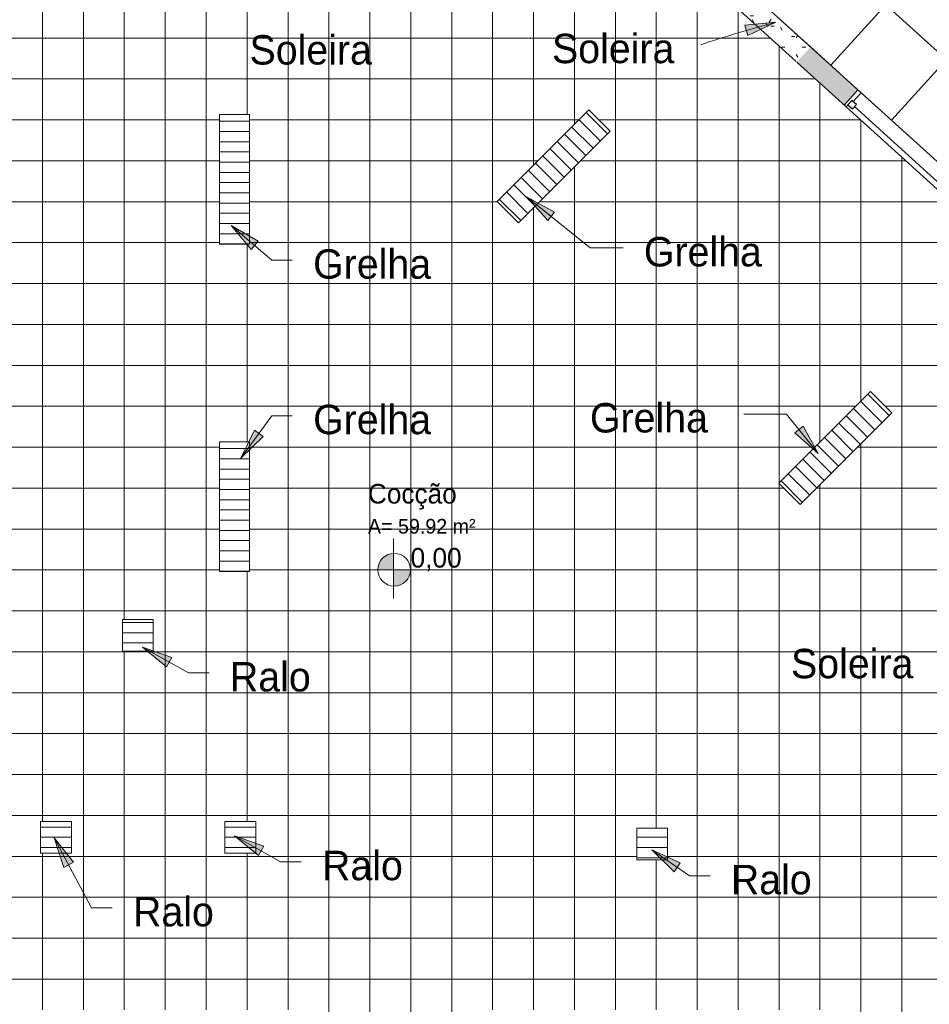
# Model space of a CAD drawing. Header units: metres. Extents: x -29 to 48, y -24 to 81.
# Tile 11 of 26: x -17.29 to -10.63, y -11.27 to -4.06. Entities that reach past the tile are written whole.
import ezdxf

# ---------------------------------------------------------------- set-up
doc = ezdxf.new("R2010")
doc.units = ezdxf.units.M
for name, color, linetype, lineweight in [('A-AREA-IDEN', 2, 'Continuous', 9), ('A-DETL', 90, 'Continuous', 18), ('A-DETL-GENF', 92, 'Continuous', 18), ('A-DETL-MBND', 5, 'Continuous', 18), ('A-FLOR-PATT', 8, 'Continuous', 18), ('A-GLAZ', 151, 'Continuous', 18), ('A-WALL', 113, 'Continuous', 18), ('A-WALL-PATT', 111, 'Continuous', 35), ('G-ANNO-TEXT', 231, 'Continuous', 9)]:
    doc.layers.add(name, color=color, linetype=linetype, lineweight=lineweight)
doc.styles.add('Century Gothic', font='GOTHIC.TTF', dxfattribs={"height": 0.1077833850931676})
doc.styles.add('Century Gothic_1', font='GOTHIC.TTF', dxfattribs={"height": 0.1437111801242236})
doc.styles.add('Century Gothic_2', font='GOTHIC.TTF', dxfattribs={"height": 0.2155667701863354})
doc.styles.add('Century Gothic_B', font='txt', dxfattribs={"height": 0.1436119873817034})

# ---------------------------------------------------------------- blocks, each defined once
blk = doc.blocks.new('M_Fixado - 1_50x2_70 _1_10-2053527-PAGINAÇÃO DE PISO _Compreende trechos 2 e 3_')
at = {"layer": 'A-GLAZ', "lineweight": 25}
for p, q in [((-0.7310000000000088, 0.08800000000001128), (-0.7310000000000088, 0.02499999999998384)), ((0.7309999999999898, 0.08800000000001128), (0.7309999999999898, 0.02499999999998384)), ((-0.7310000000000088, 0.06900000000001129), (-0.6870000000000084, 0.06900000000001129)), ((-0.7310000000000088, 0.02499999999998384), (-0.6870000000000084, 0.02499999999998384)), ((-0.718000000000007, 0.02499999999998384), (-0.718000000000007, -0.06199999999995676)), ((-0.6870000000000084, 0.06900000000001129), (-0.6870000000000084, 0.02499999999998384)), ((-0.6870000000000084, 0.04700000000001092), (0.6869999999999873, 0.04700000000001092)), ((0.6869999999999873, 0.06900000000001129), (0.6869999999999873, 0.02499999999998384)), ((0.7309999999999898, 0.06900000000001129), (0.6869999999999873, 0.06900000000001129)), ((0.6869999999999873, 0.02499999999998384), (0.7309999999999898, 0.02499999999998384)), ((0.7179999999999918, 0.02499999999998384), (0.7179999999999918, -0.0619999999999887)), ((-0.7500000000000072, -0.06199999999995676), (-0.718000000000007, -0.06199999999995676)), ((0.7499999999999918, -0.06199999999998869), (0.7179999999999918, -0.06199999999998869))]:
    blk.add_line(p, q, dxfattribs=at)

msp = doc.modelspace()

# ---------------------------------------------------------------- hatches: boundary and pattern name
at = {"layer": 'A-DETL-GENF'}
h = msp.add_hatch(dxfattribs=at)
h.set_pattern_fill('FP_16', color=8, style=0, pattern_type=2)
h.set_pattern_definition([(0, (0.873, -0.59), (0, 0.3), []), (90, (0.873, -0.59), (-0.3, 1.83697019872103e-17), [])])
h.paths.add_polyline_path([(-17.7272739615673, -13.7895871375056), (-17.7272739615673, -12.46458713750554), (-15.50227396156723, -12.46458713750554), (-15.50227396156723, -12.41458713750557), (-15.20227396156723, -12.41458713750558), (-15.20227396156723, -12.56458713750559), (-11.22727396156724, -12.56458713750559), (-11.22727396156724, -12.41458713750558), (-10.82727396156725, -12.41458713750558), (-10.82727396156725, -12.51458713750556), (-8.987273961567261, -12.51458713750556), (-8.987273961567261, -9.514587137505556), (-10.08291987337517, -9.514587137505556), (-10.08291987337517, -5.737023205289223), (-12.34501250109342, -3.688758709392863), (-16.22727396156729, -3.688758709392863), (-16.22727396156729, -2.424669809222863), (-19.37727396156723, -2.424669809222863), (-19.37727396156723, 0.7253301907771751), (-23.96227396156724, 0.7253301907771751), (-23.96227396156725, -0.6746698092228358), (-23.37727396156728, -0.6746698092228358), (-23.3772739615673, -0.5046698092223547), (-23.0772739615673, -0.5046698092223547), (-23.0772739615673, -0.664587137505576), (-20.71727396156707, -0.664587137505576), (-20.71727396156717, -4.764587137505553), (-26.36227396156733, -4.764587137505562), (-26.36227396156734, -5.989628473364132), (-19.07727396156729, -5.989628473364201), (-19.0772739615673, -12.78958713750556), (-19.22727396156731, -12.78958713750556), (-19.2272739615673, -13.7895871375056), (-17.87727396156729, -13.7895871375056)], flags=0)
h.paths.add_polyline_path([(-14.27727396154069, -12.48958713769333), (-14.27727396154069, -12.33958713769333), (-14.12727396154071, -12.33958713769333), (-14.12727396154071, -12.48958713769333)], flags=0)
h.paths.add_polyline_path([(-15.79052592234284, -11.4646698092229), (-17.87727396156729, -11.46458713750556), (-17.87727396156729, -4.784669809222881), (-17.72727396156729, -4.784669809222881), (-17.72705350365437, -11.3146698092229), (-15.0272739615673, -11.3146698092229), (-15.02727396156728, -11.4646698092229), (-15.50227396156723, -11.4646698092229)], flags=0)
h.paths.add_polyline_path([(-12.36753458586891, -11.46458713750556), (-14.0272739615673, -11.46458713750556), (-14.0272739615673, -11.31458713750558), (-11.27727396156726, -11.31458713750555), (-11.27727396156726, -11.46458713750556), (-12.27727396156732, -11.46458713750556)], flags=0)
h.paths.add_polyline_path([(-12.77078024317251, -10.2159321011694), (-12.77078024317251, -9.98339019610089), (-12.54376773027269, -9.98339019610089), (-12.54376773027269, -10.2159321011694)], flags=0)
h.paths.add_polyline_path([(-15.79060765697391, -10.16581484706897), (-15.79060765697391, -9.933272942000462), (-15.56359514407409, -9.933272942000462), (-15.56359514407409, -10.16581484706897)], flags=0)
h.paths.add_polyline_path([(-17.14060765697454, -10.16581484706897), (-17.14060765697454, -9.933272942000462), (-16.91359514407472, -9.933272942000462), (-16.91359514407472, -10.16581484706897)], flags=0)
h.paths.add_polyline_path([(-16.31426770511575, -8.686358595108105), (-16.54128021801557, -8.686358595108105), (-16.54128021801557, -8.453816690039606), (-16.31426770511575, -8.453816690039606)], flags=0)
h.paths.add_polyline_path([(-14.55247287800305, -8.209482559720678), (-14.55247287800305, -8.089626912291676), (-14.66845350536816, -8.089626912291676), (-14.66453729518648, -8.059203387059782), (-14.65304399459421, -8.0307634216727), (-14.6347229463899, -8.00616125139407), (-14.61076865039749, -7.987000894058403), (-14.58274288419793, -7.974531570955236), (-14.55247287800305, -7.969566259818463), (-14.55247287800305, -8.089547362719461), (-14.4320630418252, -8.089626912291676), (-14.43511258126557, -8.11628687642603), (-14.4440473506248, -8.141674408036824), (-14.45840979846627, -8.164435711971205), (-14.4774790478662, -8.183428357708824), (-14.50029797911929, -8.197699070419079), (-14.52572126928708, -8.206531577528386)], flags=0)
h.paths.add_polyline_path([(-15.82861345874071, -8.10096140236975), (-15.82861345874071, -7.150961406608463), (-15.60861344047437, -7.150961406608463), (-15.60861344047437, -8.10096140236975)], flags=0)
h.paths.add_polyline_path([(-11.57305653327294, -7.609527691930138), (-11.72858553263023, -7.453929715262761), (-11.05668517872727, -6.782327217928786), (-10.90115617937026, -6.93792519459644), (-11.2772739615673, -7.313876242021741)], flags=0)
h.paths.add_polyline_path([(-15.60861344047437, -5.700961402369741), (-15.82861345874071, -5.700961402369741), (-15.82861345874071, -4.750961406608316), (-15.60861344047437, -4.750961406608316)], flags=0)
h.paths.add_polyline_path([(-13.63760105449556, -5.544851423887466), (-13.7931990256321, -5.38932241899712), (-13.12159650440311, -4.71742208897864), (-12.96599853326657, -4.872951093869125), (-13.12159650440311, -5.028618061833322)], flags=0)
h.paths.add_polyline_path([(-21.02468089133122, -5.509482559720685), (-21.02468089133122, -5.389626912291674), (-21.14066151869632, -5.389626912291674), (-21.13674530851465, -5.359203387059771), (-21.12525200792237, -5.330763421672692), (-21.10693095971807, -5.306161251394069), (-21.08297666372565, -5.287000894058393), (-21.05495089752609, -5.274531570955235), (-21.02468089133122, -5.269566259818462), (-21.02468089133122, -5.389547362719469), (-20.90426195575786, -5.389547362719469), (-20.90732059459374, -5.416286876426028), (-20.91625536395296, -5.441674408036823), (-20.93061781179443, -5.464435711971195), (-20.94968706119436, -5.483428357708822), (-20.97250599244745, -5.497699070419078), (-20.99792928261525, -5.506531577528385)], flags=0)
h.paths.add_polyline_path([(-19.5272739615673, -4.939587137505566), (-19.5272739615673, -4.564587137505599), (-19.2272739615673, -4.564587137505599), (-19.2272739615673, -4.939587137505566)], flags=0)
h.paths.add_polyline_path([(-23.78727396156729, 0.5103512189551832), (-23.93727396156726, 0.5103512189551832), (-23.93727396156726, 0.6603512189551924), (-23.78727396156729, 0.6603512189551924), (-23.78727396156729, 0.6503731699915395)], flags=0)
h = msp.add_hatch(dxfattribs=at)
h.set_pattern_fill('FP_29', color=8, style=0, pattern_type=2)
h.set_pattern_definition([(0, (-0.8, 0), (0.305, 0.076), [0.025, -0.203, 0.025, -0.203, -1.219]), (0, (-0.8, 0), (0.305, 0.076), [-0.457, 0.025, -0.4320000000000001, 0.025, -0.203, -0.5329999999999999]), (0, (-0.8, 0), (0.305, 0.076), [-1.143, 0.025, -0.127, 0.025, -0.356]), (120, (-0.6859999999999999, 0.038), (-0.2183179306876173, 0.2261377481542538), [0.025, -0.203, 0.025, -0.203, -1.219]), (120, (-0.6859999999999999, 0.038), (-0.2183179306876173, 0.2261377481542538), [-0.457, 0.025, -0.432, 0.025, -0.203, -0.5329999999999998]), (120, (-0.6859999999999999, 0.038), (-0.2183179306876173, 0.2261377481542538), [-1.143, 0.025, -0.127, 0.025, -0.356]), (240, (-0.648, 0.191), (-0.0866820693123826, -0.3021377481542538), [0.025, -0.203, 0.025, -0.203, -1.219]), (240, (-0.648, 0.191), (-0.0866820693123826, -0.3021377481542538), [-0.457, 0.025, -0.4320000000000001, 0.025, -0.203, -0.5329999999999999]), (240, (-0.648, 0.191), (-0.0866820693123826, -0.3021377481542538), [-1.143, 0.025, -0.127, 0.025, -0.356])])
h.paths.add_polyline_path([(-11.59682496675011, -4.366222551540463), (-11.49614542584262, -4.255031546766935), (-12.16337134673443, -3.651029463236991), (-12.26948695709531, -3.757145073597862), (-11.91924175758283, -4.074282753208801)], flags=0)
h = msp.add_hatch(dxfattribs=at)
h.set_pattern_fill('FP_28', style=0, pattern_type=2)
h.set_pattern_definition([(180, (-0.8, 0), (-9.184850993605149e-18, -0.075), [])])
h.paths.add_polyline_path([(-12.77078024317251, -10.2159321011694), (-12.54376773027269, -10.2159321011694), (-12.54376773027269, -9.98339019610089), (-12.77078024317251, -9.98339019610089)], flags=0)
h.paths.add_polyline_path([(-16.91359514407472, -10.16581484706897), (-16.91359514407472, -9.933272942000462), (-17.14060765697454, -9.933272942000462), (-17.14060765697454, -10.16581484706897)], flags=0)
h.paths.add_polyline_path([(-15.56359514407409, -10.16581484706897), (-15.56359514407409, -9.933272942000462), (-15.79060765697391, -9.933272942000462), (-15.79060765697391, -10.16581484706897)], flags=0)
h.paths.add_polyline_path([(-16.31426770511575, -8.686358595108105), (-16.31426770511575, -8.453816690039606), (-16.54128021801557, -8.453816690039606), (-16.54128021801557, -8.686358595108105)], flags=0)
h.paths.add_polyline_path([(-15.60861344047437, -8.10096140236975), (-15.60861344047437, -7.150961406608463), (-15.82861345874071, -7.150961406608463), (-15.82861345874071, -8.10096140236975)], flags=0)
h.paths.add_polyline_path([(-15.82861345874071, -5.700961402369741), (-15.60861344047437, -5.700961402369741), (-15.60861344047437, -4.750961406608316), (-15.82861345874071, -4.750961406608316), (-15.82861345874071, -5.070629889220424)], flags=0)
h = msp.add_hatch(dxfattribs=at)
h.set_pattern_fill('FP_32', style=0, pattern_type=2)
h.set_pattern_definition([(135, (-0.8, 0), (-0.05303300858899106, -0.05303300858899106), [])])
h.paths.add_polyline_path([(-11.57305653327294, -7.609527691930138), (-10.90115617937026, -6.93792519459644), (-11.05668517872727, -6.782327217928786), (-11.72858553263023, -7.453929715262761)], flags=0)
h.paths.add_polyline_path([(-13.63760105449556, -5.544851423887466), (-12.96599853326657, -4.872951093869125), (-13.12159650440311, -4.71742208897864), (-13.7931990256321, -5.38932241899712)], flags=0)
for points in [[(-14.55247287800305, -8.089626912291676), (-14.55247287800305, -7.969566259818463), (-14.58274288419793, -7.974531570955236), (-14.61076865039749, -7.987000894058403), (-14.6347229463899, -8.00616125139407), (-14.65304399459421, -8.0307634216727), (-14.66453729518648, -8.059203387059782), (-14.66845350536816, -8.089626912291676), (-14.65304399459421, -8.089626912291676)], [(-14.55247287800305, -8.209482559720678), (-14.52206142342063, -8.205260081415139), (-14.50029797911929, -8.197699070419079), (-14.4774790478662, -8.183428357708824), (-14.45840979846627, -8.164435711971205), (-14.4440473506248, -8.141674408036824), (-14.43511258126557, -8.11628687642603), (-14.4320539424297, -8.089547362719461), (-14.55247287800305, -8.089626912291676)]]:
    msp.add_hatch(color=7, dxfattribs=at).paths.add_polyline_path(points, flags=0)
at = {"layer": 'A-FLOR-PATT'}
h = msp.add_hatch(dxfattribs=at)
h.set_pattern_fill('FP_3', color=256, style=0, pattern_type=2)
h.set_pattern_definition([(47.84, (-10.266, -0.513), (-0.4447640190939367, 0.4027219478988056), []), (137.84, (-10.266, -0.513), (-0.4027219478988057, -0.4447640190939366), [])])
h.paths.add_polyline_path([(-10.01353024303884, -5.597499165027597), (-6.587360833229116, -1.813160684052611), (-7.891464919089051, -0.6323292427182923), (-7.912647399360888, -0.6557230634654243), (-7.909329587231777, -0.6587269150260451), (-8.445159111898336, -1.250499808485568), (-8.448479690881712, -1.24749345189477), (-8.48875173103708, -1.291969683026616), (-8.481694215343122, -1.29836001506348), (-8.99180604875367, -1.861730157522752), (-9.91844531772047, -1.022778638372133), (-12.23740014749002, -3.583844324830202), (-10.03399670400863, -5.57896733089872)], flags=0)
h.paths.add_polyline_path([(-10.71782001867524, -3.947172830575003), (-10.71782001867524, -3.827317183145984), (-10.83380064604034, -3.827317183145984), (-10.82988443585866, -3.79689365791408), (-10.81839113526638, -3.768453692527), (-10.80007008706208, -3.743851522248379), (-10.77611579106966, -3.724691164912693), (-10.74809002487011, -3.712221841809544), (-10.71782001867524, -3.707256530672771), (-10.71782001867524, -3.827237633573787), (-10.59740108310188, -3.827237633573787), (-10.60045972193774, -3.853977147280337), (-10.60939449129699, -3.879364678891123), (-10.62375693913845, -3.902125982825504), (-10.64282618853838, -3.92111862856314), (-10.66564511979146, -3.935389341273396), (-10.69106840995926, -3.944221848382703)], flags=0)
at = {"layer": 'A-WALL-PATT', "lineweight": 18}
h = msp.add_hatch(color=7, dxfattribs=at)
h.paths.add_polyline_path([(-11.24917612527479, -4.681009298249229), (-11.14849563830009, -4.569818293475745), (-11.49621829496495, -4.255113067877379), (-11.59682496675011, -4.366222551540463), (-11.37197489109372, -4.56981829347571)], flags=0)
h.paths.add_polyline_path([(-12.26948695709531, -3.757145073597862), (-12.1632905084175, -3.650948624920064), (-12.3485974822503, -3.483170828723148), (-12.44927111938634, -3.594355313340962), (-12.34501250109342, -3.688758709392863)], flags=0)
at = {"layer": 'G-ANNO-TEXT'}
for points in [[(-11.75082729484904, -4.073416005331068), (-11.97815993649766, -4.096194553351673), (-11.95665937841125, -4.172573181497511)], [(-13.57336310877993, -5.35622247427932), (-13.42323225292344, -5.52844244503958), (-13.37338355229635, -5.46670853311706)], [(-15.74248366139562, -5.563475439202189), (-15.59806272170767, -5.740510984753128), (-15.54622264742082, -5.680439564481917)], [(-15.67339933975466, -7.26996687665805), (-15.50863559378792, -7.111688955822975), (-15.57270630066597, -7.064881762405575)], [(-11.44063319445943, -7.236784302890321), (-11.54955251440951, -7.03594712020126), (-11.61167423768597, -7.085311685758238)], [(-16.39468494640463, -8.655451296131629), (-16.21780967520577, -8.800068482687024), (-16.17901456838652, -8.730852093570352)], [(-17.04148032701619, -10.0531788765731), (-16.9704489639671, -10.27032752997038), (-16.90046346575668, -10.23293770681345)], [(-15.71959338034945, -10.03959412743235), (-15.5427181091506, -10.18421131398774), (-15.50392300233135, -10.11499492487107)], [(-12.65892367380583, -10.14287518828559), (-12.49627664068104, -10.30332747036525), (-12.45120754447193, -10.23802245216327)]]:
    msp.add_hatch(color=50, dxfattribs=at).paths.add_polyline_path(points, flags=0)

# ---------------------------------------------------------------- linework, layer by layer
at = {"layer": 'A-DETL'}
for p, q in [((-12.16329050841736, -3.650948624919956), (-11.4961416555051, -4.255028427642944)), ((-12.26948695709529, -3.757145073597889), (-11.60233810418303, -4.361224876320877)), ((-10.08291987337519, -5.737023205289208), (-11.59682496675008, -4.366222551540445)), ((-15.60861344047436, -4.750961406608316), (-15.8286134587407, -4.750961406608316)), ((-15.8286134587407, -4.750961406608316), (-15.8286134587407, -5.700961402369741)), ((-15.60861344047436, -5.700961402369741), (-15.60861344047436, -4.750961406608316)), ((-13.1215965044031, -4.71742208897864), (-13.79319902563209, -5.38932241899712)), ((-12.96599853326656, -4.872951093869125), (-13.1215965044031, -4.71742208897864)), ((-13.63760105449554, -5.544851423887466), (-12.96599853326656, -4.872951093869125)), ((-13.79319902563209, -5.38932241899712), (-13.63760105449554, -5.544851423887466)), ((-15.8286134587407, -5.700961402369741), (-15.60861344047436, -5.700961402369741)), ((-11.05668517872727, -6.782327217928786), (-11.72858553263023, -7.453929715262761)), ((-10.90115617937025, -6.93792519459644), (-11.05668517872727, -6.782327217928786)), ((-11.57305653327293, -7.609527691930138), (-10.90115617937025, -6.93792519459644)), ((-15.60861344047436, -7.150961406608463), (-15.8286134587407, -7.150961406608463)), ((-15.8286134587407, -7.150961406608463), (-15.8286134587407, -8.10096140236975)), ((-15.60861344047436, -8.10096140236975), (-15.60861344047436, -7.150961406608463)), ((-11.72858553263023, -7.453929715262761), (-11.57305653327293, -7.609527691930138)), ((-15.8286134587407, -8.10096140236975), (-15.60861344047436, -8.10096140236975)), ((-16.31426770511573, -8.453816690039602), (-16.54128021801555, -8.453816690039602)), ((-16.54128021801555, -8.453816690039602), (-16.54128021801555, -8.686358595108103)), ((-16.31426770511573, -8.686358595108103), (-16.31426770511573, -8.453816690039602)), ((-16.54128021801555, -8.686358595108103), (-16.31426770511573, -8.686358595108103)), ((-16.91359514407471, -9.933272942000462), (-17.14060765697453, -9.933272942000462)), ((-17.14060765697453, -9.933272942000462), (-17.14060765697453, -10.16581484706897)), ((-16.91359514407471, -10.16581484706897), (-16.91359514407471, -9.933272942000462)), ((-15.56359514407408, -9.933272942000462), (-15.7906076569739, -9.933272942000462)), ((-15.7906076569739, -9.933272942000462), (-15.7906076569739, -10.16581484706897)), ((-15.56359514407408, -10.16581484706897), (-15.56359514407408, -9.933272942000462)), ((-12.7707802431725, -9.983390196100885), (-12.7707802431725, -10.21593210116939)), ((-12.54376773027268, -9.983390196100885), (-12.7707802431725, -9.983390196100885)), ((-12.54376773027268, -10.21593210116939), (-12.54376773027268, -9.983390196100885)), ((-17.14060765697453, -10.16581484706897), (-16.91359514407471, -10.16581484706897)), ((-15.7906076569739, -10.16581484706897), (-15.56359514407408, -10.16581484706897)), ((-12.7707802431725, -10.21593210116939), (-12.54376773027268, -10.21593210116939))]:
    msp.add_line(p, q, dxfattribs=at)
msp.add_circle((-14.54846001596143, -8.088376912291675), 0.1199999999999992, dxfattribs=at)
at = {"layer": 'A-DETL-MBND'}
for p, q in [((-14.55247287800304, -7.859836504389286), (-14.55247287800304, -8.299836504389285)), ((-14.7373966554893, -8.089587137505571), (-13.9573966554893, -8.089587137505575))]:
    msp.add_line(p, q, dxfattribs=at)
at = {"layer": 'A-WALL', "lineweight": 35}
for p, q in [((-11.14849563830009, -4.56981829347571), (-11.49614447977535, -4.255031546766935)), ((-11.24917612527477, -4.681009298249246), (-11.14849563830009, -4.56981829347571))]:
    msp.add_line(p, q, dxfattribs=at)
at = {"layer": 'A-WALL', "color": 7}
msp.add_line((-11.14849563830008, -4.569818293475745), (-10.03658559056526, -5.576623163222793), dxfattribs=at)
at = {"layer": 'G-ANNO-TEXT', "color": 50}
for p, q in [((-11.75082729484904, -4.073416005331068), (-11.97815993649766, -4.096194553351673)), ((-11.97815993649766, -4.096194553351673), (-11.95665937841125, -4.172573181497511)), ((-11.95665937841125, -4.172573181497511), (-11.75082729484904, -4.073416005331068)), ((-13.57336310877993, -5.35622247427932), (-13.42323225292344, -5.52844244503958)), ((-13.37338355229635, -5.46670853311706), (-13.57336310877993, -5.35622247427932)), ((-13.57336310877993, -5.35622247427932), (-13.11136179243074, -5.729277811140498)), ((-13.42323225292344, -5.52844244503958), (-13.37338355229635, -5.46670853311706)), ((-15.74248366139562, -5.563475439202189), (-15.59806272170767, -5.740510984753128)), ((-15.54622264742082, -5.680439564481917), (-15.74248366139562, -5.563475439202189)), ((-15.74248366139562, -5.563475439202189), (-15.44628471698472, -5.819087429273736)), ((-15.59806272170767, -5.740510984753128), (-15.54622264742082, -5.680439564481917)), ((-13.11136179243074, -5.729277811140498), (-12.87043030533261, -5.729277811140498)), ((-15.44628471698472, -5.819087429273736), (-15.29516284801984, -5.819087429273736)), ((-15.67339933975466, -7.26996687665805), (-15.44628471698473, -6.959087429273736)), ((-15.44628471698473, -6.959087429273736), (-15.29516284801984, -6.959087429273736)), ((-11.67120203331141, -6.946630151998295), (-11.98467205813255, -6.946630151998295)), ((-11.44063319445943, -7.236784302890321), (-11.67120203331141, -6.946630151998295)), ((-15.57270630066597, -7.064881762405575), (-15.67339933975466, -7.26996687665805)), ((-15.50863559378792, -7.111688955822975), (-15.57270630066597, -7.064881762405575)), ((-11.54955251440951, -7.03594712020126), (-11.61167423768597, -7.085311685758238)), ((-11.44063319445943, -7.236784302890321), (-11.54955251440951, -7.03594712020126)), ((-15.67339933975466, -7.26996687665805), (-15.50863559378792, -7.111688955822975)), ((-11.61167423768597, -7.085311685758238), (-11.44063319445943, -7.236784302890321)), ((-16.39468494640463, -8.655451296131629), (-16.21780967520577, -8.800068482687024)), ((-16.17901456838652, -8.730852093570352), (-16.39468494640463, -8.655451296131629)), ((-16.39468494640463, -8.655451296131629), (-16.05634456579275, -8.845087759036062)), ((-16.21780967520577, -8.800068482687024), (-16.17901456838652, -8.730852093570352)), ((-16.05634456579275, -8.845087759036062), (-15.90522269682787, -8.845087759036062)), ((-17.04148032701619, -10.0531788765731), (-16.9704489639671, -10.27032752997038)), ((-16.90046346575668, -10.23293770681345), (-17.04148032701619, -10.0531788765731)), ((-17.04148032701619, -10.0531788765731), (-16.766697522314, -10.56751165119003)), ((-15.71959338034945, -10.03959412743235), (-15.5427181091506, -10.18421131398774)), ((-15.50392300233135, -10.11499492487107), (-15.71959338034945, -10.03959412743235)), ((-15.71959338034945, -10.03959412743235), (-15.38125299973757, -10.22923059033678)), ((-15.5427181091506, -10.18421131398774), (-15.50392300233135, -10.11499492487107)), ((-12.65892367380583, -10.14287518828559), (-12.49627664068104, -10.30332747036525)), ((-12.45120754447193, -10.23802245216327), (-12.65892367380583, -10.14287518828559)), ((-12.65892367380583, -10.14287518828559), (-12.38414086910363, -10.33251165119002)), ((-16.9704489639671, -10.27032752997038), (-16.90046346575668, -10.23293770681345)), ((-15.38125299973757, -10.22923059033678), (-15.23013113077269, -10.22923059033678)), ((-12.49627664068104, -10.30332747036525), (-12.45120754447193, -10.23802245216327)), ((-12.38414086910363, -10.33251165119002), (-12.23301900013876, -10.33251165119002)), ((-16.766697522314, -10.56751165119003), (-16.61557565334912, -10.56751165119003))]:
    msp.add_line(p, q, dxfattribs=at)
msp.add_arc((-9.200937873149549, -13.54682634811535), 9.8105779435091, 105.0648556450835, 108.4202610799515, dxfattribs=at)

# ---------------------------------------------------------------- block references
at = {"layer": 'A-GLAZ', "rotation": 137.8399999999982}
msp.add_blockref('M_Fixado - 1_50x2_70 _1_10-2053527-PAGINAÇÃO DE PISO _Compreende trechos 2 e 3_', (-10.63415521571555, -5.119179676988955), dxfattribs=at)

# ---------------------------------------------------------------- texts
at = {"layer": 'A-AREA-IDEN', "attachment_point": 1}
for s, insert, char_height, width, line_spacing_factor, style in [('Cocção', (-14.74097846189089, -7.459288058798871), 0.1436119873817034, 0.9575999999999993, 0.9847964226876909, 'Century Gothic_B'), ('A= 59.92 m²', (-14.74097846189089, -7.715761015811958), 0.1077833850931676, 1.003049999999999, 0.9841166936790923, 'Century Gothic')]:
    msp.add_mtext(s, dxfattribs=dict(at, insert=insert, char_height=char_height, width=width, line_spacing_factor=line_spacing_factor, style=style))
at = {"layer": 'G-ANNO-TEXT', "color": 7, "attachment_point": 1}
for s, insert, char_height, width, line_spacing_factor, style in [('Soleira', (-15.60881101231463, -4.168626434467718), 0.2155667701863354, 1.1259, 0.9841166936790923, 'Century Gothic_2'), ('Soleira', (-13.39157903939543, -4.158690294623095), 0.2155667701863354, 1.1259, 0.9841166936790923, 'Century Gothic_2'), ('Grelha', (-12.71803030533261, -5.649068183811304), 0.2155667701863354, 1.1718, 0.9841166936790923, 'Century Gothic_2'), ('Grelha', (-15.14276284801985, -5.738877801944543), 0.2155667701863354, 1.1718, 0.9841166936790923, 'Century Gothic_2'), ('Grelha', (-13.11357205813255, -6.866420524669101), 0.2155667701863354, 1.1718, 0.9841166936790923, 'Century Gothic_2'), ('Grelha', (-15.14276284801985, -6.878877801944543), 0.2155667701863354, 1.1718, 0.9841166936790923, 'Century Gothic_2'), ('0,00', (-14.42812933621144, -7.928872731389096), 0.1437111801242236, 0.4554, 0.984116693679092, 'Century Gothic_1'), ('Soleira', (-11.6392524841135, -8.668363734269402), 0.2155667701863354, 1.1259, 0.9841166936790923, 'Century Gothic_2'), ('Ralo', (-15.75282269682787, -8.764878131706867), 0.2155667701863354, 0.7614000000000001, 0.9841166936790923, 'Century Gothic_2'), ('Ralo', (-15.07773113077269, -10.14902096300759), 0.2155667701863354, 0.7614000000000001, 0.9841166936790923, 'Century Gothic_2'), ('Ralo', (-12.08061900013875, -10.25230202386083), 0.2155667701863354, 0.7614000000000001, 0.9841166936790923, 'Century Gothic_2'), ('Ralo', (-16.46317565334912, -10.48730202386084), 0.2155667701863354, 0.7614000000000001, 0.9841166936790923, 'Century Gothic_2')]:
    msp.add_mtext(s, dxfattribs=dict(at, insert=insert, char_height=char_height, width=width, line_spacing_factor=line_spacing_factor, style=style))

doc.saveas('drawing.dxf')
